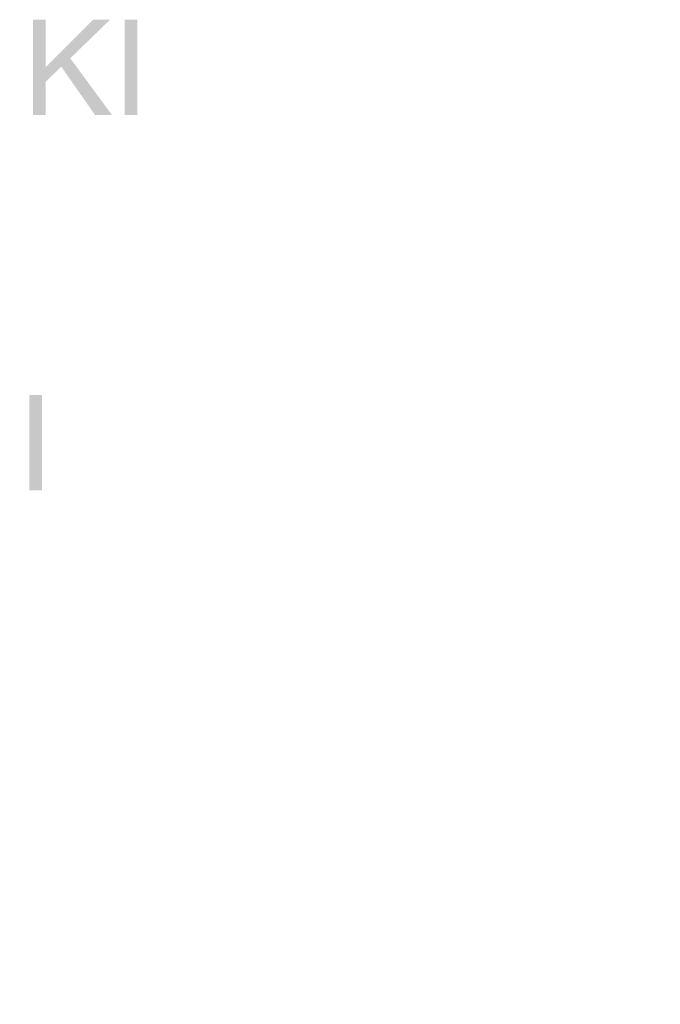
# Model space of a CAD drawing. Header units: millimetres. Extents: x -14047 to 49934, y -21523 to 14989.
# Tile 176 of 201: x 2589 to 2682, y 7102 to 7247. Entities that reach past the tile are written whole.
import ezdxf

# ---------------------------------------------------------------- set-up
doc = ezdxf.new("R2010")
doc.units = ezdxf.units.MM
doc.layers.add('H', color=7, linetype='Continuous')
doc.layers.add('P', color=7, linetype='Continuous')

msp = doc.modelspace()

# ---------------------------------------------------------------- hatches: boundary and pattern name
at = {"layer": 'H', "linetype": 'Continuous'}
for points in [[(2590.519, 7232.65), (2590.519, 7246.583), (2592.369, 7246.583), (2592.369, 7232.65)], [(2592.369, 7237.499), (2592.369, 7239.614), (2599.333, 7246.583), (2601.803, 7246.583), (2595.983, 7240.939), (2594.664, 7239.704)], [(2603.922, 7232.65), (2603.922, 7246.583), (2605.772, 7246.583), (2605.772, 7232.65)], [(2599.598, 7232.65), (2594.664, 7239.704), (2595.983, 7240.939), (2602.068, 7232.65)], [(2589.989, 7177.712), (2589.989, 7191.645), (2591.839, 7191.645), (2591.839, 7177.712)]]:
    msp.add_hatch(color=256, dxfattribs=at).paths.add_polyline_path(points)

# ---------------------------------------------------------------- linework, layer by layer
at = {"layer": 'P', "const_width": 0.015}
for points in [[(2320.326, 7130.534), (2780.994, 7130.534)], [(2320.326, 7102.492), (2780.994, 7102.492)]]:
    msp.add_lwpolyline(points, dxfattribs=at)

doc.saveas('drawing.dxf')
